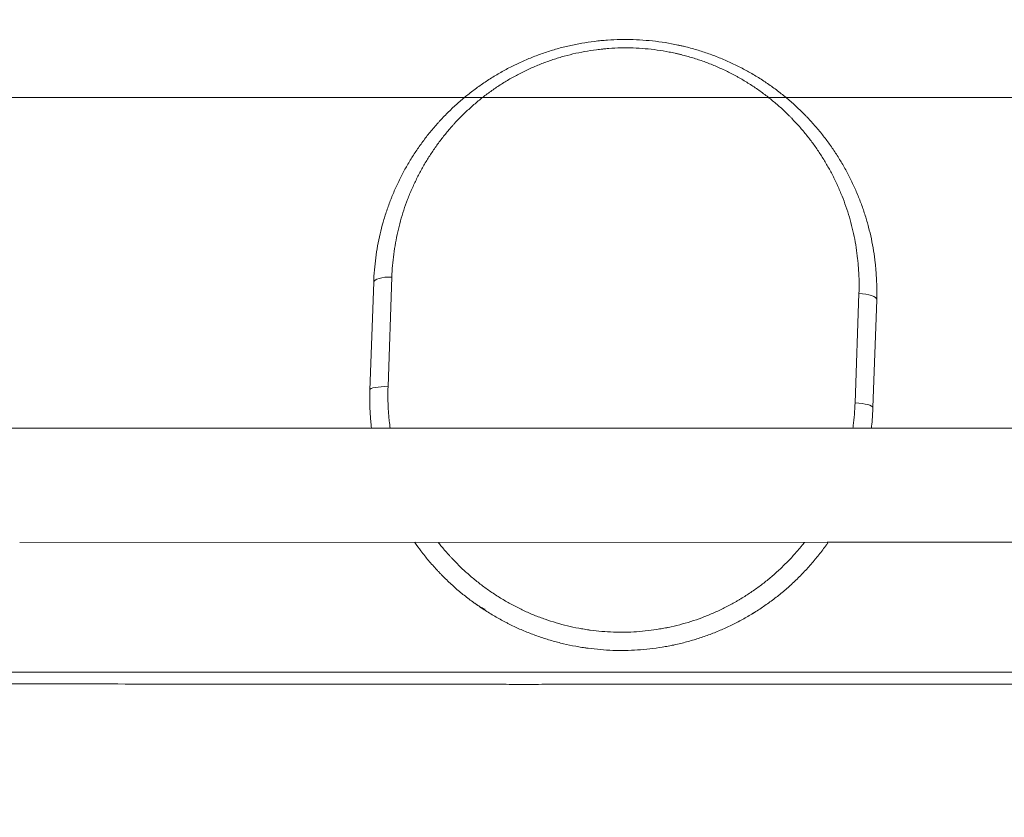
# Model space of a CAD drawing. Header units: millimetres. Extents: x -8 to 594, y 0 to 420.
# Tile 80 of 249: x 244 to 258, y 136 to 148. Entities that reach past the tile are written whole.
import ezdxf

# ---------------------------------------------------------------- set-up
doc = ezdxf.new("R2010")
doc.units = ezdxf.units.MM
doc.layers.add('1', color=7, linetype='Continuous', true_color=0xffffff)
doc.styles.add('Calibri', font='txt')
doc.dimstyles.get("Standard").update_dxf_attribs({"dimtxt": 0.18, "dimasz": 0.18, "dimexe": 0.18, "dimexo": 0.0625, "dimgap": 0.09, "dimtad": 0, "dimtih": 1, "dimtoh": 1, "dimdec": 4, "dimzin": 0, "dimdsep": 46, "dimtxsty": 'Standard', "dimcen": 0.09, "dimadec": 0, "dimazin": 0, "dimtfac": 1, "dimtdec": 4, "dimtofl": 0, "dimtmove": 0, "dimatfit": 3, "dimfxl": 0, "dimtolj": 1, "dimtzin": 0, "dimarcsym": 0})

# ---------------------------------------------------------------- blocks, each defined once
blk = doc.blocks.new('_U8')
at = {"layer": '1', "color": 18, "lineweight": 13}
for p, q in [((224.649, 186.785), (224.649, 175.698)), ((300.008, 111.994), (300.008, 179.698)), ((224.649, 177.698), (234.356, 177.698)), ((300.008, 177.698), (290.302, 177.698))]:
    blk.add_line(p, q, dxfattribs=at)
at = {"layer": '1', "color": 18}
for points in [[(224.649, 177.698), (228.149, 178.636), (228.149, 176.76)], [(300.008, 177.698), (296.508, 176.76), (296.508, 178.636)]]:
    blk.add_solid(points, dxfattribs=at)
at = {"layer": '1', "color": 18, "linetype": 'Continuous', "lineweight": 13, "insert": (236.041, 174.558), "char_height": 3.5, "attachment_point": 7, "line_spacing_factor": 1.399613, "style": 'Calibri'}
blk.add_mtext('\\fCalibri|b0|i0;\\W1.0000;1.52 LCG (DRY WEIGHT)', dxfattribs=at)
blk = doc.blocks.new('_U10')
at = {"layer": '1', "color": 18, "lineweight": 13}
for p, q in [((231.649, 186.785), (348.276, 186.785)), ((346.276, 186.785), (346.276, 152.348)), ((346.276, 105.457), (346.276, 139.895)), ((192.508, 105.457), (348.276, 105.457))]:
    blk.add_line(p, q, dxfattribs=at)
at = {"layer": '1', "color": 18}
for points in [[(346.276, 186.785), (347.214, 183.285), (345.338, 183.285)], [(346.276, 105.457), (345.338, 108.957), (347.214, 108.957)]]:
    blk.add_solid(points, dxfattribs=at)
at = {"layer": '1', "color": 18, "linetype": 'Continuous', "lineweight": 13, "char_height": 3.5, "attachment_point": 7, "rotation": 90, "line_spacing_factor": 1.399613, "style": 'Calibri'}
for s, insert in [('\\fCalibri|b0|i0;\\W1.0000;LIFTING STROPS* EYE', (356.939, 122.431)), ('\\fCalibri|b0|i0;\\W1.0000;2.28', (349.616, 141.552))]:
    blk.add_mtext(s, dxfattribs=dict(at, insert=insert))
blk = doc.blocks.new('_U11')
at = {"layer": '1', "color": 18, "lineweight": 13}
for p, q in [((146.864, 141.179), (71.416, 141.179)), ((73.416, 141.179), (73.416, 96.45)), ((254.873, 105.461), (71.416, 105.461))]:
    blk.add_line(p, q, dxfattribs=at)
at = {"layer": '1', "color": 18}
for points in [[(73.416, 141.179), (74.354, 137.679), (72.479, 137.679)], [(73.416, 105.461), (72.479, 108.961), (74.354, 108.961)]]:
    blk.add_solid(points, dxfattribs=at)
at = {"layer": '1', "color": 18, "linetype": 'Continuous', "lineweight": 13, "char_height": 3.5, "attachment_point": 7, "rotation": 90, "line_spacing_factor": 1.399613, "style": 'Calibri'}
for s, insert in [('\\fCalibri|b0|i0;\\W1.0000;0.71', (76.757, 85.655)), ('\\fCalibri|b0|i0;\\W1.0000;BOW DEFLEATED', (76.757, 44.557))]:
    blk.add_mtext(s, dxfattribs=dict(at, insert=insert))
blk = doc.blocks.new('_U12')
at = {"layer": '1', "color": 18, "lineweight": 13}
for p, q in [((225.001, 146.437), (317.716, 146.437)), ((315.716, 146.437), (315.716, 58.694)), ((254.873, 105.461), (317.716, 105.461))]:
    blk.add_line(p, q, dxfattribs=at)
at = {"layer": '1', "color": 18}
for points in [[(315.716, 146.437), (316.654, 142.937), (314.779, 142.937)], [(315.716, 105.461), (314.779, 108.961), (316.654, 108.961)]]:
    blk.add_solid(points, dxfattribs=at)
at = {"layer": '1', "color": 18, "linetype": 'Continuous', "lineweight": 13, "char_height": 3.5, "attachment_point": 7, "rotation": 90, "line_spacing_factor": 1.399613, "style": 'Calibri'}
for s, insert in [('\\fCalibri|b0|i0;\\W1.0000;SINGLE POINT LIFT* EYE', (326.379, 47.898)), ('\\fCalibri|b0|i0;\\W1.0000;0.82', (319.057, 47.898))]:
    blk.add_mtext(s, dxfattribs=dict(at, insert=insert))
blk = doc.blocks.new('_U13')
at = {"layer": '1', "color": 18, "lineweight": 13}
for p, q in [((115.957, 152.266), (52.727, 152.266)), ((54.727, 152.266), (54.727, 135.09)), ((54.727, 105.461), (54.727, 122.637)), ((252.508, 105.461), (52.727, 105.461))]:
    blk.add_line(p, q, dxfattribs=at)
at = {"layer": '1', "color": 18}
for points in [[(54.727, 152.266), (55.665, 148.766), (53.789, 148.766)], [(54.727, 105.461), (53.789, 108.961), (55.665, 108.961)]]:
    blk.add_solid(points, dxfattribs=at)
at = {"layer": '1', "color": 18, "linetype": 'Continuous', "lineweight": 13, "insert": (58.067, 124.294), "char_height": 3.5, "attachment_point": 7, "rotation": 90, "line_spacing_factor": 1.399613, "style": 'Calibri'}
blk.add_mtext('\\fCalibri|b0|i0;\\W1.0000;0.94', dxfattribs=at)
blk = doc.blocks.new('_U14')
at = {"layer": '1', "color": 18, "lineweight": 13}
for p, q in [((217.625, 152.25), (333.798, 152.25)), ((331.798, 152.25), (331.798, 135.083)), ((331.798, 105.464), (331.798, 122.63)), ((254.875, 105.464), (333.798, 105.464))]:
    blk.add_line(p, q, dxfattribs=at)
at = {"layer": '1', "color": 18}
for points in [[(331.798, 152.25), (332.736, 148.75), (330.86, 148.75)], [(331.798, 105.464), (330.86, 108.964), (332.736, 108.964)]]:
    blk.add_solid(points, dxfattribs=at)
at = {"layer": '1', "color": 18, "linetype": 'Continuous', "lineweight": 13, "insert": (335.138, 124.288), "char_height": 3.5, "attachment_point": 7, "rotation": 90, "line_spacing_factor": 1.399613, "style": 'Calibri'}
blk.add_mtext('\\fCalibri|b0|i0;\\W1.0000;0.94', dxfattribs=at)

msp = doc.modelspace()

# ---------------------------------------------------------------- linework, layer by layer
at = {"layer": '1', "color": 155, "linetype": 'Continuous', "lineweight": 13}
for p, q in [((249.431, 143.938), (249.377, 142.414)), ((255.873, 142.187), (255.927, 143.711))]:
    msp.add_line(p, q, dxfattribs=at)
at = {"layer": '1', "color": 155, "linetype": 'Continuous', "lineweight": 18}
for p, q in [((249.126, 142.366), (249.178, 143.866)), ((256.174, 143.622), (256.121, 142.122)), ((265.333, 141.84), (218.14, 141.831)), ((265.333, 141.84), (218.14, 141.831)), ((244.254, 140.248), (265.333, 140.252)), ((244.254, 140.248), (265.333, 140.252)), ((244.254, 140.248), (249.753, 140.249)), ((255.485, 140.25), (265.333, 140.252)), ((254.466, 139.268), (254.471, 139.271)), ((236.503, 138.444), (263.499, 138.444))]:
    msp.add_line(p, q, dxfattribs=at)
at = {"layer": '1', "color": 155, "linetype": 'Continuous', "lineweight": 13}
for centre, major_axis, ratio, start_param, end_param in [((249.428, 143.857), (-0.25, 0.009), 0.323619, 4.712389, 6.283185), ((255.924, 143.63), (0.25, -0.009), 0.323619, 0, 1.570796), ((249.375, 142.357), (0.25, -0.009), 0.226492, 1.570796, 3.141593), ((255.871, 142.13), (-0.25, 0.009), 0.226492, 3.141593, 4.712389)]:
    msp.add_ellipse(centre, major_axis=major_axis, ratio=ratio, start_param=start_param, end_param=end_param, dxfattribs=at)
at = {"layer": '1', "color": 155, "linetype": 'Continuous', "lineweight": 18}
for points, degree, knots in [([(249.178, 143.866), (249.18, 143.923), (249.183, 143.98), (249.193, 144.094), (249.199, 144.15), (249.214, 144.262), (249.232, 144.373), (249.266, 144.538), (249.308, 144.701), (249.358, 144.861), (249.396, 144.967), (249.422, 145.032), (249.429, 145.052), (249.437, 145.072), (249.443, 145.085), (249.445, 145.091), (249.459, 145.124), (249.47, 145.149), (249.505, 145.226), (249.553, 145.327), (249.632, 145.475), (249.718, 145.618), (249.811, 145.756), (249.877, 145.846), (249.945, 145.934), (249.981, 145.978), (250.036, 146.042), (250.054, 146.063), (250.083, 146.094), (250.092, 146.105), (250.106, 146.12), (250.111, 146.126), (250.121, 146.136), (250.165, 146.182), (250.249, 146.268), (250.374, 146.382), (250.503, 146.49), (250.594, 146.558), (250.686, 146.623), (250.733, 146.655), (250.828, 146.717), (250.877, 146.747), (250.977, 146.804), (251.027, 146.832), (251.092, 146.865), (251.111, 146.875), (251.131, 146.884), (251.144, 146.891), (251.151, 146.894), (251.184, 146.91), (251.21, 146.922), (251.29, 146.958), (251.397, 147.003), (251.562, 147.063), (251.729, 147.115), (251.842, 147.144), (251.957, 147.17), (252.015, 147.181), (252.131, 147.202), (252.19, 147.21), (252.279, 147.221), (252.309, 147.225), (252.347, 147.228), (252.354, 147.229), (252.369, 147.23), (252.392, 147.232), (252.414, 147.234), (252.489, 147.239), (252.549, 147.242), (252.669, 147.244), (252.788, 147.243), (252.966, 147.233), (253.144, 147.214), (253.262, 147.195), (253.35, 147.178), (253.38, 147.172), (253.417, 147.164), (253.424, 147.163), (253.439, 147.16), (253.461, 147.155), (253.483, 147.15), (253.555, 147.132), (253.613, 147.117), (253.727, 147.083), (253.783, 147.065), (253.894, 147.025), (254.004, 146.984), (254.165, 146.913), (254.27, 146.86), (254.334, 146.826), (254.347, 146.819), (254.373, 146.805), (254.411, 146.783), (254.449, 146.761), (254.524, 146.717), (254.573, 146.686), (254.668, 146.622), (254.715, 146.589), (254.807, 146.521), (254.897, 146.45), (255.027, 146.339), (255.109, 146.26), (255.155, 146.215), (255.16, 146.21), (255.17, 146.199), (255.185, 146.184), (255.219, 146.148), (255.248, 146.117), (255.305, 146.054), (255.342, 146.012), (255.414, 145.925), (255.483, 145.837), (255.58, 145.7), (255.67, 145.558), (255.726, 145.461), (255.766, 145.387), (255.786, 145.35), (255.805, 145.312), (255.814, 145.293), (255.817, 145.287), (255.823, 145.274), (255.851, 145.217), (255.877, 145.16), (255.921, 145.057), (255.962, 144.953), (256.016, 144.794), (256.062, 144.634), (256.101, 144.47), (256.122, 144.36), (256.14, 144.248), (256.147, 144.192), (256.155, 144.122), (256.157, 144.107), (256.159, 144.086), (256.16, 144.079), (256.161, 144.065), (256.164, 144.029), (256.167, 143.994), (256.172, 143.908), (256.177, 143.794), (256.176, 143.679), (256.174, 143.622)], 3, [0, 0, 0, 0, 0.015625, 0.015625, 0.03125, 0.03125, 0.046875, 0.0625, 0.078125, 0.09375, 0.109375, 0.109375, 0.113281, 0.115234, 0.115234, 0.117187, 0.117187, 0.125, 0.125, 0.140625, 0.15625, 0.171875, 0.1875, 0.203125, 0.203125, 0.21875, 0.21875, 0.226563, 0.226563, 0.230469, 0.230469, 0.232422, 0.232422, 0.234375, 0.25, 0.265625, 0.28125, 0.296875, 0.296875, 0.3125, 0.3125, 0.328125, 0.328125, 0.34375, 0.34375, 0.347656, 0.349609, 0.349609, 0.351563, 0.351563, 0.359375, 0.359375, 0.375, 0.390625, 0.40625, 0.421875, 0.421875, 0.4375, 0.4375, 0.453125, 0.453125, 0.460938, 0.460938, 0.462891, 0.462891, 0.464844, 0.46875, 0.46875, 0.484375, 0.484375, 0.5, 0.515625, 0.53125, 0.546875, 0.546875, 0.554688, 0.554688, 0.556641, 0.556641, 0.558594, 0.5625, 0.5625, 0.578125, 0.578125, 0.59375, 0.59375, 0.609375, 0.625, 0.640625, 0.640625, 0.644531, 0.644531, 0.648438, 0.65625, 0.65625, 0.671875, 0.671875, 0.6875, 0.6875, 0.703125, 0.71875, 0.734375, 0.734375, 0.736328, 0.736328, 0.738281, 0.742188, 0.75, 0.75, 0.765625, 0.765625, 0.78125, 0.796875, 0.8125, 0.828125, 0.828125, 0.835938, 0.839844, 0.839844, 0.841797, 0.841797, 0.84375, 0.859375, 0.859375, 0.875, 0.890625, 0.90625, 0.921875, 0.9375, 0.9375, 0.953125, 0.953125, 0.957031, 0.957031, 0.958984, 0.958984, 0.960938, 0.96875, 0.96875, 0.984375, 1, 1, 1, 1]), ([(252.917, 129.91), (252.412, 129.912), (251.801, 129.913), (251.14, 129.916), (250.45, 129.918), (249.74, 129.92), (249.504, 129.921), (249.351, 129.922), (249.118, 129.922), (248.566, 129.924), (247.391, 129.928), (244.547, 129.938), (238.643, 129.959), (231.151, 129.987), (223.35, 130.019), (215.297, 130.055), (208.115, 130.089), (203.248, 130.114), (199.938, 130.136), (196.931, 130.159), (194.561, 130.182), (192.502, 130.204), (190.443, 130.229), (188.063, 130.262), (185.647, 130.301), (183.103, 130.349), (180.691, 130.403), (178.666, 130.455), (176.752, 130.511), (174.841, 130.574), (173.143, 130.638), (171.619, 130.701), (170.314, 130.761), (169.172, 130.817), (168.259, 130.864), (167.29, 130.918), (166.152, 130.984), (164.797, 131.068), (163.283, 131.17), (161.546, 131.298), (159.659, 131.452), (157.777, 131.622), (155.899, 131.808), (154.027, 132.011), (152.192, 132.228), (150.552, 132.44), (149.105, 132.64), (147.847, 132.825), (146.778, 132.99), (145.869, 133.136), (144.963, 133.287), (144.061, 133.443), (143.162, 133.604), (142.266, 133.771), (141.374, 133.943), (140.486, 134.12), (139.601, 134.303), (138.72, 134.492), (137.843, 134.686), (136.969, 134.886), (136.099, 135.091), (135.232, 135.302), (134.369, 135.518), (133.509, 135.74), (132.652, 135.967), (131.798, 136.199), (130.947, 136.437), (130.098, 136.68), (129.244, 136.93), (128.222, 137.236), (127.036, 137.6), (125.839, 137.979), (124.667, 138.361), (123.342, 138.803), (122.025, 139.253), (120.717, 139.709), (119.273, 140.224), (117.661, 140.813), (116.248, 141.339), (114.976, 141.821), (113.71, 142.307), (112.648, 142.719), (111.708, 143.088), (110.694, 143.488), (109.864, 143.819), (109.346, 144.027), (108.943, 144.189), (108.734, 144.273)], 5, [0, 0, 0, 0, 0, 0, 0.016833, 0.020278, 0.021974, 0.022944, 0.023576, 0.024508, 0.025324, 0.029937, 0.041286, 0.062514, 0.118916, 0.221378, 0.278719, 0.300339, 0.32995, 0.357444, 0.383059, 0.388759, 0.400332, 0.408793, 0.425949, 0.451567, 0.468012, 0.480813, 0.49361, 0.506404, 0.519194, 0.531982, 0.544767, 0.550514, 0.557551, 0.563005, 0.570335, 0.575496, 0.58312, 0.595909, 0.608702, 0.621501, 0.63431, 0.647132, 0.659969, 0.672797, 0.685595, 0.6974, 0.703776, 0.710146, 0.716511, 0.722871, 0.729226, 0.735577, 0.741925, 0.748269, 0.754612, 0.760953, 0.767293, 0.773632, 0.779973, 0.786315, 0.792659, 0.799006, 0.805356, 0.811711, 0.81807, 0.824435, 0.830805, 0.837181, 0.843564, 0.850277, 0.863079, 0.875913, 0.883045, 0.888758, 0.901592, 0.914418, 0.927239, 0.940058, 0.952876, 0.958227, 0.965696, 0.978519, 0.983285, 0.991347, 1, 1, 1, 1, 1, 1]), ([(252.916, 129.172), (252.41, 129.174), (251.799, 129.176), (251.137, 129.178), (250.447, 129.18), (249.737, 129.183), (249.505, 129.184), (249.353, 129.184), (249.114, 129.185), (248.562, 129.187), (247.389, 129.191), (244.546, 129.201), (238.642, 129.222), (231.15, 129.252), (223.349, 129.284), (215.295, 129.321), (208.112, 129.355), (203.245, 129.381), (199.933, 129.403), (196.924, 129.427), (194.553, 129.45), (192.492, 129.473), (190.432, 129.498), (188.05, 129.531), (185.631, 129.571), (183.084, 129.619), (180.669, 129.673), (178.64, 129.725), (176.723, 129.781), (174.808, 129.845), (173.106, 129.909), (171.577, 129.973), (170.269, 130.033), (169.124, 130.089), (168.208, 130.137), (167.236, 130.19), (166.094, 130.256), (164.735, 130.341), (163.215, 130.444), (161.472, 130.573), (159.578, 130.727), (157.687, 130.898), (155.801, 131.085), (153.92, 131.289), (152.076, 131.508), (150.427, 131.72), (148.972, 131.922), (147.707, 132.108), (146.632, 132.274), (145.718, 132.421), (144.806, 132.573), (143.898, 132.73), (142.994, 132.892), (142.092, 133.06), (141.195, 133.233), (140.301, 133.412), (139.41, 133.596), (138.523, 133.786), (137.64, 133.982), (136.76, 134.183), (135.884, 134.39), (135.011, 134.602), (134.142, 134.82), (133.276, 135.043), (132.414, 135.272), (131.555, 135.506), (130.698, 135.745), (129.845, 135.989), (128.986, 136.24), (127.959, 136.548), (126.766, 136.914), (125.563, 137.296), (124.385, 137.679), (123.055, 138.123), (121.732, 138.575), (120.418, 139.033), (118.969, 139.55), (117.352, 140.141), (115.934, 140.67), (114.658, 141.153), (113.388, 141.64), (112.324, 142.054), (111.381, 142.423), (110.364, 142.825), (109.533, 143.156), (109.013, 143.365), (108.609, 143.527), (108.4, 143.611)], 5, [0, 0, 0, 0, 0, 0, 0.016833, 0.020278, 0.021974, 0.022944, 0.023576, 0.024508, 0.025324, 0.029937, 0.041286, 0.062514, 0.118916, 0.221378, 0.278719, 0.300339, 0.32995, 0.357444, 0.383059, 0.388759, 0.400332, 0.408793, 0.425949, 0.451567, 0.468012, 0.480813, 0.49361, 0.506404, 0.519194, 0.531982, 0.544767, 0.550514, 0.557551, 0.563005, 0.570335, 0.575496, 0.58312, 0.595909, 0.608702, 0.621501, 0.63431, 0.647132, 0.659969, 0.672797, 0.685595, 0.6974, 0.703776, 0.710146, 0.716511, 0.722871, 0.729226, 0.735577, 0.741925, 0.748269, 0.754612, 0.760953, 0.767293, 0.773632, 0.779973, 0.786315, 0.792659, 0.799006, 0.805356, 0.811711, 0.81807, 0.824435, 0.830805, 0.837181, 0.843564, 0.850277, 0.863079, 0.875913, 0.883045, 0.888758, 0.901592, 0.914418, 0.927239, 0.940058, 0.952876, 0.958227, 0.965696, 0.978519, 0.983285, 0.991347, 1, 1, 1, 1, 1, 1]), ([(249.147, 141.836), (249.147, 141.842), (249.146, 141.849), (249.143, 141.869), (249.142, 141.883), (249.14, 141.905), (249.139, 141.912), (249.138, 141.926), (249.135, 141.961), (249.132, 141.997), (249.127, 142.082), (249.122, 142.196), (249.124, 142.309), (249.126, 142.366)], 3, [0, 0, 0, 0, 0.036609, 0.036609, 0.116891, 0.116891, 0.157033, 0.157033, 0.197174, 0.357739, 0.357739, 0.67887, 1, 1, 1, 1]), ([(256.121, 142.122), (256.119, 142.065), (256.114, 141.97), (256.104, 141.875), (256.1, 141.836)], 3, [0, 0, 0, 0, 0.592768, 1, 1, 1, 1]), ([(106.973, 141.436), (107.309, 141.3), (107.937, 141.048), (108.81, 140.699), (109.544, 140.408), (110.148, 140.169), (110.665, 139.967), (111.757, 139.54), (114.098, 138.637), (117.585, 137.338), (121.635, 135.914), (125.471, 134.658), (129.241, 133.524), (132.935, 132.518), (136.703, 131.607), (140.561, 130.794), (144.499, 130.078), (148.506, 129.459), (152.549, 128.933), (156.62, 128.492), (161.135, 128.091), (166.092, 127.747), (171.492, 127.47), (177.854, 127.236), (185.178, 127.068), (193.458, 126.948), (201.74, 126.875), (210.024, 126.827), (221.62, 126.765), (233.129, 126.708), (242.112, 126.667), (245.25, 126.654), (245.933, 126.651), (246.587, 126.648), (247.227, 126.645), (247.875, 126.643), (248.61, 126.639), (249.453, 126.636), (250.463, 126.632), (251.624, 126.627), (252.46, 126.624), (252.905, 126.622)], 3, [0, 0, 0, 0, 0.008281, 0.015419, 0.021404, 0.026226, 0.030102, 0.033939, 0.052636, 0.086324, 0.1164, 0.146482, 0.173329, 0.200184, 0.227042, 0.253896, 0.281239, 0.308577, 0.335923, 0.363266, 0.390609, 0.426417, 0.462229, 0.498039, 0.552731, 0.607426, 0.662128, 0.716827, 0.771528, 0.891872, 0.944825, 0.949484, 0.954031, 0.958353, 0.962445, 0.96672, 0.971186, 0.977002, 0.983435, 0.991193, 1, 1, 1, 1]), ([(252.914, 125.864), (252.407, 125.866), (251.796, 125.868), (251.134, 125.87), (250.443, 125.872), (249.734, 125.875), (249.501, 125.876), (249.349, 125.876), (249.111, 125.877), (248.559, 125.879), (247.385, 125.883), (244.542, 125.893), (238.637, 125.915), (231.144, 125.945), (223.342, 125.978), (215.287, 126.016), (208.103, 126.051), (203.232, 126.077), (199.916, 126.099), (196.902, 126.124), (194.525, 126.147), (192.46, 126.17), (190.395, 126.195), (188.005, 126.228), (185.578, 126.268), (183.019, 126.317), (180.592, 126.371), (178.552, 126.424), (176.621, 126.48), (174.691, 126.544), (172.974, 126.609), (171.43, 126.674), (170.109, 126.734), (168.953, 126.791), (168.027, 126.84), (167.044, 126.894), (165.889, 126.961), (164.514, 127.047), (162.974, 127.15), (161.205, 127.281), (159.283, 127.439), (157.363, 127.612), (155.445, 127.802), (153.531, 128.01), (151.652, 128.232), (149.969, 128.45), (148.484, 128.655), (147.194, 128.845), (146.097, 129.014), (145.162, 129.164), (144.23, 129.32), (143.301, 129.481), (142.375, 129.647), (141.452, 129.819), (140.533, 129.996), (139.617, 130.179), (138.705, 130.368), (137.796, 130.562), (136.891, 130.763), (135.989, 130.969), (135.091, 131.181), (134.196, 131.398), (133.306, 131.621), (132.42, 131.85), (131.537, 132.084), (130.658, 132.323), (129.782, 132.567), (128.91, 132.817), (128.033, 133.074), (126.986, 133.387), (125.771, 133.76), (124.544, 134.149), (123.344, 134.539), (121.993, 134.99), (120.651, 135.448), (119.319, 135.913), (117.849, 136.437), (116.212, 137.035), (114.778, 137.569), (113.489, 138.057), (112.208, 138.549), (111.134, 138.965), (110.183, 139.338), (109.158, 139.743), (108.32, 140.077), (107.796, 140.286), (107.39, 140.45), (107.18, 140.534)], 5, [0, 0, 0, 0, 0, 0, 0.016833, 0.020278, 0.021974, 0.022944, 0.023576, 0.024508, 0.025324, 0.029937, 0.041286, 0.062514, 0.118916, 0.221378, 0.278719, 0.300339, 0.32995, 0.357444, 0.383059, 0.388759, 0.400332, 0.408793, 0.425949, 0.451567, 0.468012, 0.480813, 0.49361, 0.506404, 0.519194, 0.531982, 0.544767, 0.550514, 0.557551, 0.563005, 0.570335, 0.575496, 0.58312, 0.595909, 0.608702, 0.621501, 0.63431, 0.647132, 0.659969, 0.672797, 0.685595, 0.6974, 0.703776, 0.710146, 0.716511, 0.722871, 0.729226, 0.735577, 0.741925, 0.748269, 0.754612, 0.760953, 0.767293, 0.773632, 0.779973, 0.786315, 0.792659, 0.799006, 0.805356, 0.811711, 0.81807, 0.824435, 0.830805, 0.837181, 0.843564, 0.850277, 0.863079, 0.875913, 0.883045, 0.888758, 0.901592, 0.914418, 0.927239, 0.940058, 0.952876, 0.958227, 0.965696, 0.978519, 0.983285, 0.991347, 1, 1, 1, 1, 1, 1]), ([(255.495, 140.243), (255.488, 140.233), (255.481, 140.222), (255.44, 140.166), (255.406, 140.12), (255.352, 140.052), (255.334, 140.029), (255.311, 140.002), (255.306, 139.996), (255.297, 139.985), (255.292, 139.979), (255.278, 139.963), (255.231, 139.908), (255.143, 139.813), (255.021, 139.692), (254.893, 139.577), (254.759, 139.469), (254.62, 139.368), (254.524, 139.304), (254.463, 139.266), (254.444, 139.255), (254.426, 139.243), (254.413, 139.236), (254.407, 139.232), (254.376, 139.214), (254.351, 139.2), (254.275, 139.157), (254.224, 139.131), (254.121, 139.08), (254.017, 139.031), (253.857, 138.967), (253.695, 138.91), (253.585, 138.878), (253.474, 138.848), (253.417, 138.835), (253.347, 138.819), (253.332, 138.816), (253.304, 138.811), (253.261, 138.802), (253.219, 138.795), (253.133, 138.781), (253.076, 138.773), (252.962, 138.76), (252.848, 138.75), (252.676, 138.743), (252.504, 138.744), (252.389, 138.751), (252.274, 138.761), (252.217, 138.767), (252.152, 138.776), (252.145, 138.777), (252.131, 138.779), (252.109, 138.782), (252.059, 138.789), (252.016, 138.797), (251.931, 138.812), (251.819, 138.836), (251.652, 138.88), (251.488, 138.931), (251.327, 138.991), (251.221, 139.036), (251.143, 139.072), (251.117, 139.085), (251.078, 139.104), (251.058, 139.113), (251.039, 139.123), (251.026, 139.13), (251.019, 139.133), (250.961, 139.163), (250.911, 139.191), (250.811, 139.249), (250.713, 139.309), (250.572, 139.407), (250.435, 139.51), (250.303, 139.621), (250.219, 139.7), (250.157, 139.76), (250.127, 139.791), (250.097, 139.822), (250.077, 139.843), (250.067, 139.854), (250.017, 139.907), (249.979, 139.95), (249.905, 140.038), (249.839, 140.121), (249.777, 140.206), (249.749, 140.246)], 3, [0, 0, 0, 0, 0.005605, 0.005605, 0.0312, 0.0312, 0.043998, 0.043998, 0.047197, 0.047197, 0.050397, 0.050397, 0.056795, 0.082391, 0.107986, 0.133581, 0.159176, 0.184771, 0.210366, 0.210366, 0.216765, 0.219964, 0.219964, 0.223164, 0.223164, 0.235961, 0.235961, 0.261556, 0.261556, 0.287151, 0.312746, 0.338341, 0.363937, 0.363937, 0.389532, 0.389532, 0.39593, 0.39593, 0.402329, 0.415127, 0.415127, 0.440722, 0.440722, 0.466317, 0.491912, 0.517507, 0.543102, 0.543102, 0.568697, 0.568697, 0.571897, 0.571897, 0.575096, 0.581495, 0.594292, 0.594292, 0.619887, 0.645482, 0.671078, 0.696673, 0.722268, 0.722268, 0.735065, 0.735065, 0.741464, 0.744663, 0.744663, 0.747863, 0.747863, 0.773458, 0.773458, 0.799053, 0.824648, 0.850243, 0.875838, 0.901433, 0.901433, 0.914231, 0.92063, 0.92063, 0.927028, 0.927028, 0.952623, 0.952623, 0.978219, 1, 1, 1, 1]), ([(250.577, 139.404), (250.577, 139.404), (250.579, 139.403), (250.587, 139.397), (250.592, 139.393), (250.594, 139.392)], 3, [0, 0, 0, 0, 0.041638, 0.658462, 1, 1, 1, 1]), ([(250.728, 139.316), (250.725, 139.317), (250.699, 139.329), (250.658, 139.351), (250.614, 139.379), (250.591, 139.395), (250.582, 139.401), (250.58, 139.402), (250.579, 139.403), (250.578, 139.403), (250.578, 139.404), (250.578, 139.404), (250.578, 139.404), (250.584, 139.399), (250.588, 139.396)], 3, [0, 0, 0, 0, 0.026635, 0.284845, 0.454533, 0.539835, 0.555364, 0.562563, 0.56824, 0.576287, 0.591846, 0.635087, 0.832563, 1, 1, 1, 1]), ([(254.448, 139.257), (254.449, 139.258), (254.452, 139.26), (254.458, 139.263), (254.465, 139.267), (254.466, 139.268), (254.467, 139.268), (254.467, 139.268)], 3, [0, 0, 0, 0, 0.075478, 0.557467, 0.826301, 0.99665, 1, 1, 1, 1]), ([(254.455, 139.261), (254.46, 139.264), (254.465, 139.268), (254.466, 139.268), (254.466, 139.268), (254.466, 139.268)], 3, [0, 0, 0, 0, 0.558713, 0.917883, 1, 1, 1, 1]), ([(262.703, 138.281), (262.272, 138.281), (261.212, 138.28), (259.59, 138.278), (257.901, 138.277), (256.409, 138.276), (255.114, 138.275), (254.017, 138.274), (253.115, 138.275), (252.399, 138.275), (251.856, 138.273), (251.43, 138.273), (251.07, 138.271), (250.7, 138.279), (250.299, 138.273), (249.823, 138.278), (249.267, 138.276), (248.461, 138.275), (247.371, 138.276), (245.955, 138.277), (244.322, 138.279), (242.612, 138.281), (240.85, 138.283), (239.064, 138.286), (237.134, 138.289), (235.086, 138.292), (232.337, 138.297), (229.016, 138.303), (225.327, 138.31), (221.964, 138.318), (218.912, 138.324), (216.05, 138.331), (213.378, 138.338), (211.054, 138.345), (209.057, 138.35), (207.34, 138.355), (205.676, 138.361), (204.017, 138.367), (201.541, 138.376), (198.206, 138.392), (193.94, 138.423), (189.734, 138.465), (186.939, 138.504), (185.633, 138.524)], 3, [0, 0, 0, 0, 0.016775, 0.041255, 0.063162, 0.082516, 0.099319, 0.113563, 0.12524, 0.134426, 0.141413, 0.146368, 0.151036, 0.155392, 0.160822, 0.166634, 0.173919, 0.182449, 0.198017, 0.216357, 0.237539, 0.261598, 0.282921, 0.306093, 0.33113, 0.358038, 0.385829, 0.438113, 0.487317, 0.529409, 0.569008, 0.606124, 0.640782, 0.673034, 0.696577, 0.718504, 0.73985, 0.761364, 0.783062, 0.836225, 0.891186, 0.949107, 1, 1, 1, 1])]:
    msp.add_open_spline(points, degree=degree, knots=knots, dxfattribs=at)
at = {"layer": '1', "color": 155, "linetype": 'Continuous', "lineweight": 13}
for points, degree, knots in [([(255.927, 143.711), (255.929, 143.765), (255.93, 143.872), (255.926, 143.979), (255.921, 144.059), (255.919, 144.086), (255.916, 144.119), (255.915, 144.126), (255.914, 144.139), (255.914, 144.146), (255.912, 144.166), (255.91, 144.179), (255.903, 144.245), (255.896, 144.297), (255.88, 144.402), (255.861, 144.505), (255.826, 144.658), (255.784, 144.808), (255.734, 144.956), (255.697, 145.054), (255.657, 145.15), (255.636, 145.198), (255.608, 145.258), (255.603, 145.27), (255.591, 145.293), (255.586, 145.305), (255.568, 145.34), (255.556, 145.364), (255.519, 145.433), (255.468, 145.524), (255.386, 145.657), (255.297, 145.786), (255.234, 145.869), (255.168, 145.951), (255.134, 145.991), (255.064, 146.071), (255.028, 146.109), (254.987, 146.152), (254.982, 146.157), (254.973, 146.167), (254.959, 146.181), (254.925, 146.214), (254.897, 146.241), (254.838, 146.296), (254.758, 146.366), (254.675, 146.433), (254.59, 146.498), (254.547, 146.53), (254.458, 146.591), (254.413, 146.62), (254.343, 146.663), (254.32, 146.677), (254.284, 146.698), (254.267, 146.708), (254.249, 146.718), (254.237, 146.725), (254.231, 146.728), (254.176, 146.758), (254.079, 146.808), (253.928, 146.876), (253.825, 146.917), (253.721, 146.954), (253.669, 146.972), (253.562, 147.004), (253.508, 147.019), (253.44, 147.036), (253.419, 147.041), (253.398, 147.046), (253.385, 147.049), (253.378, 147.051), (253.343, 147.058), (253.315, 147.064), (253.232, 147.08), (253.121, 147.098), (252.954, 147.117), (252.786, 147.127), (252.673, 147.128), (252.561, 147.125), (252.504, 147.123), (252.434, 147.117), (252.412, 147.116), (252.391, 147.114), (252.377, 147.113), (252.37, 147.112), (252.335, 147.108), (252.306, 147.105), (252.223, 147.094), (252.167, 147.086), (252.057, 147.066), (252.003, 147.055), (251.895, 147.029), (251.842, 147.015), (251.737, 146.985), (251.632, 146.951), (251.478, 146.894), (251.377, 146.85), (251.321, 146.824), (251.315, 146.821), (251.303, 146.815), (251.29, 146.809), (251.278, 146.803), (251.266, 146.797), (251.259, 146.794), (251.229, 146.779), (251.204, 146.766), (251.132, 146.728), (251.085, 146.702), (250.993, 146.647), (250.948, 146.618), (250.859, 146.56), (250.816, 146.529), (250.731, 146.467), (250.647, 146.402), (250.527, 146.299), (250.413, 146.191), (250.339, 146.115), (250.299, 146.072), (250.295, 146.067), (250.286, 146.057), (250.273, 146.042), (250.242, 146.008), (250.216, 145.978), (250.166, 145.917), (250.134, 145.876), (250.071, 145.793), (250.01, 145.709), (249.925, 145.578), (249.847, 145.444), (249.774, 145.306), (249.73, 145.211), (249.698, 145.139), (249.688, 145.115), (249.668, 145.066), (249.659, 145.042), (249.63, 144.968), (249.595, 144.869), (249.55, 144.719), (249.511, 144.567), (249.48, 144.413), (249.464, 144.309), (249.45, 144.204), (249.444, 144.151), (249.436, 144.045), (249.432, 143.992), (249.431, 143.938)], 3, [0, 0, 0, 0, 0.015625, 0.03125, 0.03125, 0.039062, 0.039062, 0.041016, 0.041016, 0.042969, 0.042969, 0.046875, 0.046875, 0.0625, 0.0625, 0.078125, 0.09375, 0.109375, 0.125, 0.140625, 0.140625, 0.15625, 0.15625, 0.160156, 0.160156, 0.164062, 0.164062, 0.171875, 0.171875, 0.1875, 0.203125, 0.21875, 0.234375, 0.234375, 0.25, 0.25, 0.265625, 0.265625, 0.267578, 0.267578, 0.269531, 0.273437, 0.28125, 0.28125, 0.296875, 0.3125, 0.3125, 0.328125, 0.328125, 0.34375, 0.34375, 0.351562, 0.351562, 0.355469, 0.357422, 0.357422, 0.359375, 0.359375, 0.375, 0.390625, 0.40625, 0.40625, 0.421875, 0.421875, 0.4375, 0.4375, 0.441406, 0.443359, 0.443359, 0.445312, 0.445312, 0.453125, 0.453125, 0.46875, 0.484375, 0.5, 0.515625, 0.515625, 0.53125, 0.53125, 0.535156, 0.537109, 0.537109, 0.539062, 0.539062, 0.546875, 0.546875, 0.5625, 0.5625, 0.578125, 0.578125, 0.59375, 0.59375, 0.609375, 0.625, 0.640625, 0.640625, 0.642578, 0.642578, 0.644531, 0.646484, 0.646484, 0.648437, 0.648437, 0.65625, 0.65625, 0.671875, 0.671875, 0.6875, 0.6875, 0.703125, 0.703125, 0.71875, 0.734375, 0.75, 0.765625, 0.765625, 0.767578, 0.767578, 0.769531, 0.773438, 0.78125, 0.78125, 0.796875, 0.796875, 0.8125, 0.828125, 0.84375, 0.859375, 0.875, 0.875, 0.882813, 0.882813, 0.890625, 0.890625, 0.90625, 0.921875, 0.9375, 0.953125, 0.96875, 0.96875, 0.984375, 0.984375, 1, 1, 1, 1]), ([(249.377, 142.414), (249.376, 142.361), (249.374, 142.255), (249.378, 142.149), (249.383, 142.069), (249.385, 142.043), (249.388, 142.01), (249.388, 142.003), (249.389, 141.99), (249.39, 141.983), (249.392, 141.963), (249.393, 141.95), (249.398, 141.903), (249.402, 141.869), (249.407, 141.836)], 3, [0, 0, 0, 0, 0.274952, 0.549904, 0.549904, 0.68738, 0.68738, 0.721749, 0.721749, 0.756118, 0.756118, 0.824856, 0.824856, 1, 1, 1, 1]), ([(255.843, 141.837), (255.844, 141.848), (255.853, 141.912), (255.865, 142.028), (255.872, 142.134), (255.873, 142.187)], 3, [0, 0, 0, 0, 0.09991, 0.549955, 1, 1, 1, 1]), ([(106.97, 141.624), (107.18, 141.54), (107.587, 141.376), (108.111, 141.165), (108.95, 140.83), (109.981, 140.422), (110.939, 140.046), (112.016, 139.627), (113.301, 139.132), (114.594, 138.641), (116.034, 138.103), (117.677, 137.502), (119.15, 136.975), (120.487, 136.508), (121.834, 136.046), (123.189, 135.593), (124.393, 135.2), (125.624, 134.809), (126.843, 134.433), (127.892, 134.118), (128.772, 133.86), (129.646, 133.609), (130.524, 133.364), (131.406, 133.123), (132.291, 132.887), (133.181, 132.657), (134.075, 132.432), (134.972, 132.213), (135.873, 132), (136.778, 131.793), (137.686, 131.591), (138.598, 131.395), (139.514, 131.205), (140.432, 131.02), (141.354, 130.842), (142.279, 130.669), (143.207, 130.501), (144.139, 130.339), (145.073, 130.183), (146.01, 130.032), (147.11, 129.861), (148.403, 129.67), (149.892, 129.463), (151.578, 129.244), (153.46, 129.019), (155.378, 128.81), (157.3, 128.618), (159.224, 128.443), (161.148, 128.284), (162.919, 128.151), (164.462, 128.046), (165.84, 127.959), (166.996, 127.891), (167.98, 127.836), (168.909, 127.787), (170.068, 127.729), (171.393, 127.667), (172.939, 127.601), (174.659, 127.535), (176.592, 127.47), (178.526, 127.411), (180.568, 127.357), (182.997, 127.301), (185.558, 127.25), (187.988, 127.209), (190.379, 127.174), (192.446, 127.147), (194.513, 127.123), (196.893, 127.098), (199.91, 127.071), (203.229, 127.046), (208.1, 127.016), (215.286, 126.976), (223.342, 126.932), (231.145, 126.893), (238.637, 126.858), (244.537, 126.831), (247.38, 126.819), (248.532, 126.814), (249.084, 126.812), (249.373, 126.811), (249.518, 126.81), (249.711, 126.809), (250.421, 126.806), (251.12, 126.803), (251.784, 126.8), (252.396, 126.798), (252.903, 126.796)], 5, [0, 0, 0, 0, 0, 0, 0.008653, 0.016715, 0.021481, 0.034304, 0.041773, 0.047124, 0.059942, 0.072761, 0.085582, 0.098408, 0.111242, 0.116955, 0.124087, 0.136921, 0.149723, 0.156436, 0.162819, 0.169195, 0.175565, 0.18193, 0.188289, 0.194644, 0.200994, 0.207341, 0.213685, 0.220027, 0.226368, 0.232707, 0.239047, 0.245388, 0.251731, 0.258075, 0.264423, 0.270774, 0.277129, 0.283489, 0.289854, 0.296224, 0.3026, 0.314405, 0.327203, 0.340031, 0.352868, 0.36569, 0.378499, 0.391298, 0.404091, 0.41688, 0.424504, 0.429665, 0.436995, 0.442449, 0.449486, 0.455233, 0.468018, 0.480806, 0.493596, 0.50639, 0.519187, 0.531988, 0.548433, 0.574051, 0.591207, 0.599668, 0.611241, 0.616941, 0.642556, 0.67005, 0.699661, 0.721281, 0.778622, 0.881084, 0.937486, 0.958714, 0.970063, 0.974676, 0.975492, 0.976424, 0.977056, 0.978026, 0.979722, 0.983167, 1, 1, 1, 1, 1, 1]), ([(250.081, 140.242), (250.096, 140.224), (250.11, 140.206), (250.159, 140.146), (250.194, 140.105), (250.24, 140.055), (250.249, 140.045), (250.263, 140.03), (250.267, 140.025), (250.277, 140.015), (250.3, 139.99), (250.324, 139.966), (250.381, 139.909), (250.459, 139.834), (250.581, 139.729), (250.708, 139.63), (250.839, 139.538), (250.93, 139.48), (251.023, 139.425), (251.07, 139.398), (251.124, 139.37), (251.13, 139.366), (251.142, 139.36), (251.148, 139.357), (251.166, 139.348), (251.203, 139.329), (251.239, 139.312), (251.313, 139.277), (251.411, 139.234), (251.562, 139.177), (251.715, 139.128), (251.871, 139.086), (251.976, 139.063), (252.056, 139.048), (252.082, 139.044), (252.123, 139.037), (252.143, 139.034), (252.163, 139.031), (252.176, 139.029), (252.183, 139.028), (252.244, 139.02), (252.298, 139.014), (252.405, 139.005), (252.513, 138.998), (252.674, 138.997), (252.835, 139.004), (252.995, 139.018), (253.102, 139.034), (253.182, 139.047), (253.209, 139.052), (253.242, 139.058), (253.249, 139.06), (253.262, 139.062), (253.269, 139.064), (253.288, 139.068), (253.302, 139.071), (253.368, 139.086), (253.421, 139.099), (253.525, 139.127), (253.628, 139.158), (253.779, 139.213), (253.928, 139.275), (254.073, 139.344), (254.168, 139.395), (254.227, 139.429), (254.245, 139.439), (254.262, 139.449), (254.274, 139.456), (254.28, 139.46), (254.309, 139.477), (254.332, 139.492), (254.4, 139.535), (254.445, 139.566), (254.533, 139.628), (254.619, 139.693), (254.743, 139.795), (254.861, 139.904), (254.974, 140.019), (255.046, 140.099), (255.086, 140.146), (255.09, 140.151), (255.099, 140.161), (255.103, 140.166), (255.116, 140.182), (255.137, 140.207), (255.157, 140.232), (255.168, 140.246)], 3, [0, 0, 0, 0, 0.01191, 0.01191, 0.039479, 0.039479, 0.046372, 0.046372, 0.049818, 0.049818, 0.053264, 0.067049, 0.067049, 0.094618, 0.122188, 0.149757, 0.177327, 0.204896, 0.204896, 0.232466, 0.232466, 0.235912, 0.235912, 0.239358, 0.239358, 0.246251, 0.260035, 0.260035, 0.287605, 0.315174, 0.342744, 0.370313, 0.397883, 0.397883, 0.411667, 0.411667, 0.41856, 0.422006, 0.422006, 0.425452, 0.425452, 0.453022, 0.453022, 0.480591, 0.508161, 0.53573, 0.5633, 0.590869, 0.590869, 0.604654, 0.604654, 0.6081, 0.6081, 0.611546, 0.611546, 0.618438, 0.618438, 0.646008, 0.646008, 0.673577, 0.701147, 0.728716, 0.756286, 0.783855, 0.783855, 0.790748, 0.794194, 0.794194, 0.79764, 0.79764, 0.811425, 0.811425, 0.838994, 0.838994, 0.866564, 0.894133, 0.921703, 0.949272, 0.976842, 0.976842, 0.980288, 0.980288, 0.983734, 0.983734, 0.990626, 1, 1, 1, 1])]:
    msp.add_open_spline(points, degree=degree, knots=knots, dxfattribs=at)

# ---------------------------------------------------------------- dimensions: what is measured, and where the dimension line sits
at = {"layer": '1', "color": 18, "linetype": 'Continuous', "lineweight": 13}
dim = msp.add_linear_dim(base=(300.008, 177.698), p1=(224.649, 186.785), p2=(300.008, 111.994), text='\\fCalibri|b0|i0;\\C18;1.52 LCG (DRY WEIGHT)', dimstyle='Standard', override={"dimtxt": 3.5, "dimasz": 3.5, "dimexe": 2, "dimexo": 0, "dimgap": 1.5, "dimtih": 0, "dimtoh": 0, "dimdec": 2, "dimlfac": 0.001, "dimdsep": 46, "dimlunit": 2, "dimpost": '', "dimtxsty": 'Calibri', "dimsah": 1, "dimse1": 0, "dimse2": 0, "dimsd1": 0, "dimsd2": 0, "dimclrd": 18, "dimclre": 18, "dimclrt": 18, "dimtol": 0, "dimtm": -0.1, "dimtfac": 1, "dimtdec": 2, "dimtofl": 1, "dimtmove": 0, "dimlwd": 13, "dimlwe": 13}, dxfattribs=at)
dim.commit()
dim.dimension.update_dxf_attribs({"geometry": '_U8', "text_midpoint": (262.329, 177.698), "dimtype": 160})
for base, p1, p2, text, override, picture, middle in [((346.276, 105.457), (224.649, 186.785), (192.508, 105.457), ' \\fCalibri|b0|i0;\\C18;2.28 \\P\\fCalibri|b0|i0;\\C18;{\\H1.00x;\\fCalibri|b0|i0;LIFTING STROPS* EYE\\fCalibri|b0|i0;}\\C18;', {"dimtxt": 3.5, "dimasz": 3.5, "dimexe": 2, "dimexo": 0, "dimgap": 1.5, "dimtih": 0, "dimtoh": 0, "dimdec": 2, "dimlfac": 0.001, "dimdsep": 46, "dimlunit": 2, "dimpost": '', "dimtxsty": 'Calibri', "dimsah": 1, "dimse1": 0, "dimse2": 0, "dimsd1": 0, "dimsd2": 0, "dimclrd": 18, "dimclre": 18, "dimclrt": 18, "dimtol": 0, "dimtm": -0.1, "dimtfac": 1, "dimtdec": 2, "dimtofl": 1, "dimtmove": 0, "dimlwd": 13, "dimlwe": 13}, '_U10', (346.276, 146.121)), ((315.716, 146.437), (254.873, 105.461), (225.001, 146.437), ' <> \\P\\fCalibri|b0|i0;\\C18;{\\H1.00x;\\fCalibri|b0|i0;SINGLE POINT LIFT* EYE\\fCalibri|b0|i0;}\\C18;', {"dimtxt": 3.5, "dimasz": 3.5, "dimexe": 2, "dimexo": 0, "dimgap": 1.5, "dimtih": 0, "dimtoh": 0, "dimdec": 2, "dimlfac": 0.02, "dimdsep": 46, "dimlunit": 2, "dimtxsty": 'Calibri', "dimsah": 1, "dimse1": 0, "dimse2": 0, "dimsd1": 0, "dimsd2": 0, "dimclrd": 18, "dimclre": 18, "dimclrt": 18, "dimtol": 0, "dimtm": -0.1, "dimtfac": 1, "dimtdec": 2, "dimtofl": 1, "dimtmove": 0, "dimlwd": 13, "dimlwe": 13}, '_U12', (315.716, 73.909)), ((73.416, 141.179), (254.873, 105.461), (146.864, 141.179), '\\fCalibri|b0|i0;\\C18;{\\H1.00x;\\fCalibri|b0|i0;BOW DEFLEATED\\fCalibri|b0|i0;}\\C18; <> ', {"dimtxt": 3.5, "dimasz": 3.5, "dimexe": 2, "dimexo": 0, "dimgap": 1.5, "dimtih": 0, "dimtoh": 0, "dimdec": 2, "dimlfac": 0.02, "dimdsep": 46, "dimlunit": 2, "dimtxsty": 'Calibri', "dimsah": 1, "dimse1": 0, "dimse2": 0, "dimsd1": 0, "dimsd2": 0, "dimclrd": 18, "dimclre": 18, "dimclrt": 18, "dimtol": 0, "dimtm": -0.1, "dimtfac": 1, "dimtdec": 2, "dimtofl": 1, "dimtmove": 0, "dimlwd": 13, "dimlwe": 13}, '_U11', (73.416, 69.675))]:
    dim = msp.add_linear_dim(base=base, p1=p1, p2=p2, angle=90, text=text, dimstyle='Standard', override=override, dxfattribs=at)
    dim.commit()
    dim.dimension.update_dxf_attribs({"geometry": picture, "text_midpoint": middle, "dimtype": 160})
for base, p1, p2, picture, middle in [((54.727, 152.266), (252.508, 105.461), (115.957, 152.266), '_U13', (54.727, 128.863)), ((331.798, 152.25), (254.875, 105.464), (217.625, 152.25), '_U14', (331.798, 128.857))]:
    dim = msp.add_linear_dim(base=base, p1=p1, p2=p2, angle=90, dimstyle='Standard', override={"dimtxt": 3.5, "dimasz": 3.5, "dimexe": 2, "dimexo": 0, "dimgap": 1.5, "dimtih": 0, "dimtoh": 0, "dimdec": 2, "dimlfac": 0.02, "dimdsep": 46, "dimlunit": 2, "dimtxsty": 'Calibri', "dimsah": 1, "dimse1": 0, "dimse2": 0, "dimsd1": 0, "dimsd2": 0, "dimclrd": 18, "dimclre": 18, "dimclrt": 18, "dimtol": 0, "dimtm": -0.1, "dimtfac": 1, "dimtdec": 2, "dimtofl": 1, "dimtmove": 0, "dimlwd": 13, "dimlwe": 13}, dxfattribs=at)
    dim.commit()
    dim.dimension.update_dxf_attribs({"geometry": picture, "text_midpoint": middle, "dimtype": 160})

doc.saveas('drawing.dxf')
